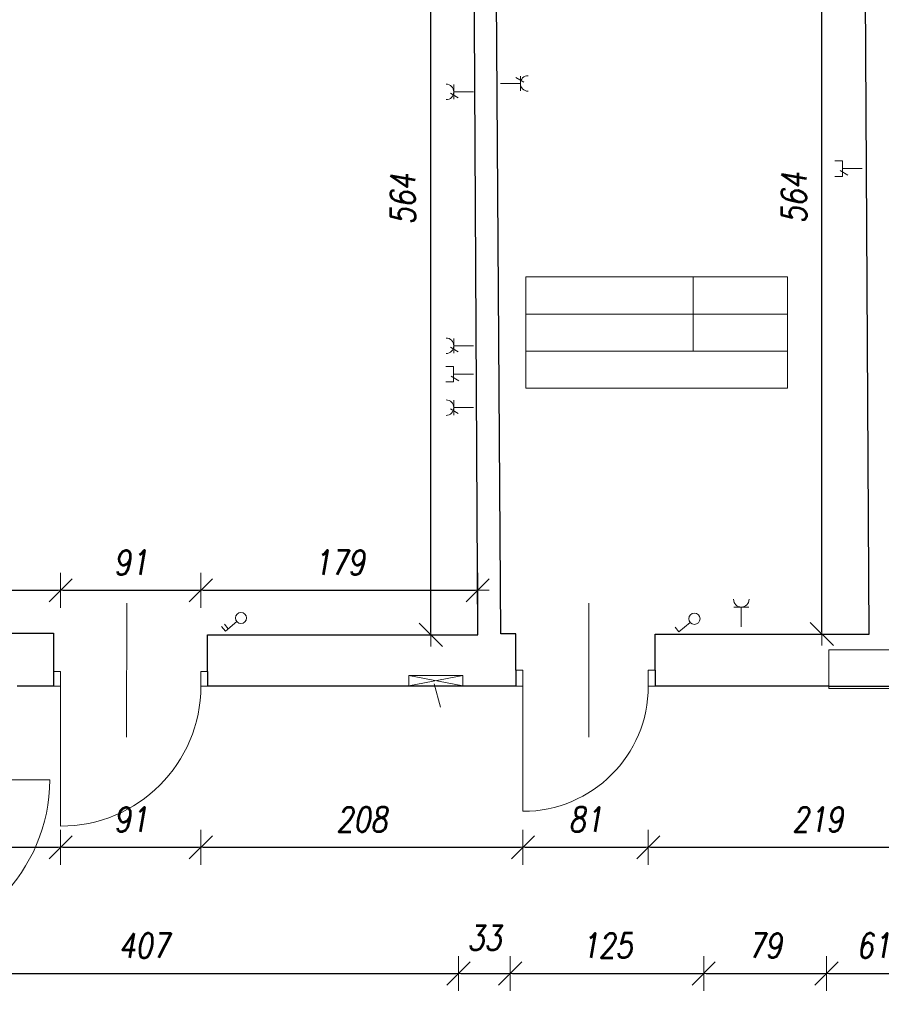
# Model space of a CAD drawing. Header units: millimetres. Extents: x -60479 to 14193, y -32440 to 949.
# Tile 54 of 68: x -19767 to -14197, y -10216 to -3847. Entities that reach past the tile are written whole.
import ezdxf

# ---------------------------------------------------------------- set-up
doc = ezdxf.new("R2010")
doc.units = ezdxf.units.MM
doc.header["$LTSCALE"] = 8
doc.layers.get('Defpoints').update_dxf_attribs({"lineweight": 0})
for name, color, linetype, lineweight in [('A_DIMEN', 7, 'Continuous', 0), ('BAM_OPISY POWIERZCHNI', 40, 'Continuous', 0), ('instalacje', 6, 'Continuous', 0), ('parter_dzwi i okna', 3, 'Continuous', 0), ('parter_rzut', 7, 'Continuous', 30), ('wymiarowanie', 4, 'Continuous', 0)]:
    doc.layers.add(name, color=color, linetype=linetype, lineweight=lineweight)
doc.styles.add('ROMANS1', font='romans.shx', dxfattribs={"width": 0.8, "oblique": 10})
doc.dimstyles.new('NARCH100', dxfattribs={"dimscale": 100, "dimtxt": 1.6, "dimasz": 0.15, "dimexe": 0, "dimexo": 0, "dimgap": 1, "dimtad": 1, "dimdec": 0, "dimlfac": 0.1, "dimrnd": 1, "dimdsep": 46, "dimtxsty": 'ROMANS1', "dimblk": 'wym', "dimcen": -1.5, "dimse1": 1, "dimse2": 1, "dimclrd": 4, "dimclre": 4, "dimclrt": 3, "dimadec": 0, "dimazin": 0, "dimtfac": 0.04, "dimtdec": 0, "dimtmove": 2, "dimatfit": 3, "dimldrblk": 'wym', "dimfxl": 0, "dimtolj": 1, "dimarcsym": 0})

# ---------------------------------------------------------------- blocks, each defined once
blk = doc.blocks.new('wym')
at = {"layer": 'A_DIMEN', "color": 4, "ltscale": 100}
for p, q in [((-5, -5), (5, 5)), ((0, -7.5), (0, 7.5)), ((-5, 0), (5, 0))]:
    blk.add_line(p, q, dxfattribs=at)
blk = doc.blocks.new('*D678')
at = {"layer": 'Defpoints', "color": 0, "transparency": 16777216}
for p in [(-14581.3, -2180.6), (-14306.6, -2180.6), (-14275.7, -7821)]:
    blk.add_point(p, dxfattribs=at)
at = {"layer": 'instalacje', "color": 4, "lineweight": -2, "transparency": 16777216}
blk.add_line((-14581.3, -7806), (-14581.3, -2195.6), dxfattribs=at)
at = {"layer": 'instalacje', "color": 4, "lineweight": -2, "transparency": 16777216, "xscale": 15, "yscale": 15, "zscale": 15}
for p, rotation in [((-14581.3, -2180.6), 90), ((-14581.3, -7821), 270)]:
    blk.add_blockref('wym', p, dxfattribs=dict(at, rotation=rotation))
at = {"layer": 'instalacje', "color": 3, "transparency": 16777216, "insert": (-14761.3, -5000.8), "char_height": 160, "attachment_point": 5, "rotation": 90, "style": 'ROMANS1'}
blk.add_mtext('\\A1;564', dxfattribs=at)
blk = doc.blocks.new('*D683')
at = {"layer": 'Defpoints', "color": 0, "transparency": 16777216}
for p in [(-19501.9, -7538.1), (-24596.9, -8062.3), (-19501.9, -8062.3)]:
    blk.add_point(p, dxfattribs=at)
at = {"layer": 'instalacje', "color": 4, "lineweight": -2, "transparency": 16777216}
blk.add_line((-24581.9, -7538.1), (-19516.9, -7538.1), dxfattribs=at)
at = {"layer": 'instalacje', "color": 4, "lineweight": -2, "transparency": 16777216, "xscale": 15, "yscale": 15, "zscale": 15, "rotation": 179.9999999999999}
blk.add_blockref('wym', (-24596.9, -7538.1), dxfattribs=at)
at = {"layer": 'instalacje', "color": 4, "lineweight": -2, "transparency": 16777216, "xscale": 15, "yscale": 15, "zscale": 15}
blk.add_blockref('wym', (-19501.9, -7538.1), dxfattribs=at)
at = {"layer": 'instalacje', "color": 3, "transparency": 16777216, "insert": (-22049.4, -7358.1), "char_height": 160, "attachment_point": 5, "style": 'ROMANS1'}
blk.add_mtext('\\A1;510', dxfattribs=at)
blk = doc.blocks.new('*D684')
at = {"layer": 'Defpoints', "color": 0, "transparency": 16777216}
for p in [(-18595.4, -7538.1), (-19501.9, -8062.3), (-18595.4, -8062.3)]:
    blk.add_point(p, dxfattribs=at)
at = {"layer": 'instalacje', "color": 4, "lineweight": -2, "transparency": 16777216}
blk.add_line((-19486.9, -7538.1), (-18610.4, -7538.1), dxfattribs=at)
at = {"layer": 'instalacje', "color": 4, "lineweight": -2, "transparency": 16777216, "xscale": 15, "yscale": 15, "zscale": 15, "rotation": 179.9999999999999}
blk.add_blockref('wym', (-19501.9, -7538.1), dxfattribs=at)
at = {"layer": 'instalacje', "color": 4, "lineweight": -2, "transparency": 16777216, "xscale": 15, "yscale": 15, "zscale": 15}
blk.add_blockref('wym', (-18595.4, -7538.1), dxfattribs=at)
at = {"layer": 'instalacje', "color": 3, "transparency": 16777216, "insert": (-19048.6, -7358.1), "char_height": 160, "attachment_point": 5, "style": 'ROMANS1'}
blk.add_mtext('\\A1;91', dxfattribs=at)
blk = doc.blocks.new('*D685')
at = {"layer": 'Defpoints', "color": 0, "transparency": 16777216}
for p in [(-16806, -7538.1), (-16806, -7826.3), (-18595.4, -8062.3)]:
    blk.add_point(p, dxfattribs=at)
at = {"layer": 'instalacje', "color": 4, "lineweight": -2, "transparency": 16777216}
blk.add_line((-18580.4, -7538.1), (-16821, -7538.1), dxfattribs=at)
at = {"layer": 'instalacje', "color": 4, "lineweight": -2, "transparency": 16777216, "xscale": 15, "yscale": 15, "zscale": 15, "rotation": 179.9999999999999}
blk.add_blockref('wym', (-18595.4, -7538.1), dxfattribs=at)
at = {"layer": 'instalacje', "color": 4, "lineweight": -2, "transparency": 16777216, "xscale": 15, "yscale": 15, "zscale": 15}
blk.add_blockref('wym', (-16806, -7538.1), dxfattribs=at)
at = {"layer": 'instalacje', "color": 3, "transparency": 16777216, "insert": (-17700.7, -7358.1), "char_height": 160, "attachment_point": 5, "style": 'ROMANS1'}
blk.add_mtext('\\A1;179', dxfattribs=at)
blk = doc.blocks.new('*D686')
at = {"layer": 'Defpoints', "color": 0, "transparency": 16777216}
for p in [(-17109.1, -2191.2), (-16806, -2191.2), (-16806, -7826.3)]:
    blk.add_point(p, dxfattribs=at)
at = {"layer": 'instalacje', "color": 4, "lineweight": -2, "transparency": 16777216}
blk.add_line((-17109.1, -7811.3), (-17109.1, -2206.2), dxfattribs=at)
at = {"layer": 'instalacje', "color": 4, "lineweight": -2, "transparency": 16777216, "xscale": 15, "yscale": 15, "zscale": 15}
for p, rotation in [((-17109.1, -2191.2), 90), ((-17109.1, -7826.3), 270)]:
    blk.add_blockref('wym', p, dxfattribs=dict(at, rotation=rotation))
at = {"layer": 'instalacje', "color": 3, "transparency": 16777216, "insert": (-17289.1, -5008.8), "char_height": 160, "attachment_point": 5, "rotation": 90, "style": 'ROMANS1'}
blk.add_mtext('\\A1;564', dxfattribs=at)
blk = doc.blocks.new('*D774')
at = {"layer": 'Defpoints', "color": 0, "transparency": 16777216}
for p in [(-16929.6, -10015.9), (-16929.6, -10875.1), (-20995.9, -11076.6)]:
    blk.add_point(p, dxfattribs=at)
at = {"layer": 'instalacje', "color": 4, "lineweight": -2, "transparency": 16777216}
blk.add_line((-20980.9, -10015.9), (-16944.6, -10015.9), dxfattribs=at)
at = {"layer": 'instalacje', "color": 4, "lineweight": -2, "transparency": 16777216, "xscale": 15, "yscale": 15, "zscale": 15, "rotation": 179.9999999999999}
blk.add_blockref('wym', (-20995.9, -10015.9), dxfattribs=at)
at = {"layer": 'instalacje', "color": 4, "lineweight": -2, "transparency": 16777216, "xscale": 15, "yscale": 15, "zscale": 15}
blk.add_blockref('wym', (-16929.6, -10015.9), dxfattribs=at)
at = {"layer": 'instalacje', "color": 3, "transparency": 16777216, "insert": (-18962.8, -9835.9), "char_height": 160, "attachment_point": 5, "style": 'ROMANS1'}
blk.add_mtext('\\A1;407', dxfattribs=at)
blk = doc.blocks.new('*D775')
at = {"layer": 'Defpoints', "color": 0, "transparency": 16777216}
for p in [(-16595.7, -10015.9), (-16595.7, -10799.3), (-16929.6, -10875.1)]:
    blk.add_point(p, dxfattribs=at)
at = {"layer": 'instalacje', "color": 4, "lineweight": -2, "transparency": 16777216}
blk.add_line((-16914.6, -10015.9), (-16610.7, -10015.9), dxfattribs=at)
at = {"layer": 'instalacje', "color": 4, "lineweight": -2, "transparency": 16777216, "xscale": 15, "yscale": 15, "zscale": 15, "rotation": 179.9999999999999}
blk.add_blockref('wym', (-16929.6, -10015.9), dxfattribs=at)
at = {"layer": 'instalacje', "color": 4, "lineweight": -2, "transparency": 16777216, "xscale": 15, "yscale": 15, "zscale": 15}
blk.add_blockref('wym', (-16595.7, -10015.9), dxfattribs=at)
at = {"layer": 'instalacje', "color": 3, "transparency": 16777216, "insert": (-16762.7, -9785.9), "char_height": 160, "attachment_point": 5, "style": 'ROMANS1'}
blk.add_mtext('\\A1;33', dxfattribs=at)
blk = doc.blocks.new('*D776')
at = {"layer": 'Defpoints', "color": 0, "transparency": 16777216}
for p in [(-15344.9, -10015.9), (-16595.7, -10799.3), (-15344.9, -11037.1)]:
    blk.add_point(p, dxfattribs=at)
at = {"layer": 'instalacje', "color": 4, "lineweight": -2, "transparency": 16777216}
blk.add_line((-16580.7, -10015.9), (-15359.9, -10015.9), dxfattribs=at)
at = {"layer": 'instalacje', "color": 4, "lineweight": -2, "transparency": 16777216, "xscale": 15, "yscale": 15, "zscale": 15, "rotation": 179.9999999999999}
blk.add_blockref('wym', (-16595.7, -10015.9), dxfattribs=at)
at = {"layer": 'instalacje', "color": 4, "lineweight": -2, "transparency": 16777216, "xscale": 15, "yscale": 15, "zscale": 15}
blk.add_blockref('wym', (-15344.9, -10015.9), dxfattribs=at)
at = {"layer": 'instalacje', "color": 3, "transparency": 16777216, "insert": (-15970.3, -9835.9), "char_height": 160, "attachment_point": 5, "style": 'ROMANS1'}
blk.add_mtext('\\A1;125', dxfattribs=at)
blk = doc.blocks.new('*D777')
at = {"layer": 'Defpoints', "color": 0, "transparency": 16777216}
for p in [(-14551.4, -10015.9), (-15344.9, -11037.1), (-14551.4, -11049.5)]:
    blk.add_point(p, dxfattribs=at)
at = {"layer": 'instalacje', "color": 4, "lineweight": -2, "transparency": 16777216}
blk.add_line((-15329.9, -10015.9), (-14566.4, -10015.9), dxfattribs=at)
at = {"layer": 'instalacje', "color": 4, "lineweight": -2, "transparency": 16777216, "xscale": 15, "yscale": 15, "zscale": 15, "rotation": 179.9999999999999}
blk.add_blockref('wym', (-15344.9, -10015.9), dxfattribs=at)
at = {"layer": 'instalacje', "color": 4, "lineweight": -2, "transparency": 16777216, "xscale": 15, "yscale": 15, "zscale": 15}
blk.add_blockref('wym', (-14551.4, -10015.9), dxfattribs=at)
at = {"layer": 'instalacje', "color": 3, "transparency": 16777216, "insert": (-14948.2, -9835.9), "char_height": 160, "attachment_point": 5, "style": 'ROMANS1'}
blk.add_mtext('\\A1;79', dxfattribs=at)
blk = doc.blocks.new('*D778')
at = {"layer": 'Defpoints', "color": 0, "transparency": 16777216}
for p in [(-13943.4, -10015.9), (-13943.4, -10795.7), (-14551.4, -11049.5)]:
    blk.add_point(p, dxfattribs=at)
at = {"layer": 'instalacje', "color": 4, "lineweight": -2, "transparency": 16777216}
blk.add_line((-14536.4, -10015.9), (-13958.4, -10015.9), dxfattribs=at)
at = {"layer": 'instalacje', "color": 4, "lineweight": -2, "transparency": 16777216, "xscale": 15, "yscale": 15, "zscale": 15, "rotation": 179.9999999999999}
blk.add_blockref('wym', (-14551.4, -10015.9), dxfattribs=at)
at = {"layer": 'instalacje', "color": 4, "lineweight": -2, "transparency": 16777216, "xscale": 15, "yscale": 15, "zscale": 15}
blk.add_blockref('wym', (-13943.4, -10015.9), dxfattribs=at)
at = {"layer": 'instalacje', "color": 3, "transparency": 16777216, "insert": (-14247.4, -9835.9), "char_height": 160, "attachment_point": 5, "style": 'ROMANS1'}
blk.add_mtext('\\A1;61', dxfattribs=at)
blk = doc.blocks.new('*D640')
at = {"layer": 'Defpoints', "color": 0, "transparency": 16777216}
for p in [(-24596.9, -8157.1), (-19501.9, -8157.1), (-19501.9, -9200.1)]:
    blk.add_point(p, dxfattribs=at)
at = {"layer": 'instalacje', "color": 4, "lineweight": -2, "transparency": 16777216}
blk.add_line((-24581.9, -9200.1), (-19516.9, -9200.1), dxfattribs=at)
at = {"layer": 'instalacje', "color": 4, "lineweight": -2, "transparency": 16777216, "xscale": 15, "yscale": 15, "zscale": 15, "rotation": 179.9999999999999}
blk.add_blockref('wym', (-24596.9, -9200.1), dxfattribs=at)
at = {"layer": 'instalacje', "color": 4, "lineweight": -2, "transparency": 16777216, "xscale": 15, "yscale": 15, "zscale": 15}
blk.add_blockref('wym', (-19501.9, -9200.1), dxfattribs=at)
at = {"layer": 'instalacje', "color": 3, "transparency": 16777216, "insert": (-22049.4, -9020.1), "char_height": 160, "attachment_point": 5, "style": 'ROMANS1'}
blk.add_mtext('\\A1;510', dxfattribs=at)
blk = doc.blocks.new('*D641')
at = {"layer": 'Defpoints', "color": 0, "transparency": 16777216}
for p in [(-19501.9, -8157.1), (-18595.4, -8157.1), (-18595.4, -9200.1)]:
    blk.add_point(p, dxfattribs=at)
at = {"layer": 'instalacje', "color": 4, "lineweight": -2, "transparency": 16777216}
blk.add_line((-19486.9, -9200.1), (-18610.4, -9200.1), dxfattribs=at)
at = {"layer": 'instalacje', "color": 4, "lineweight": -2, "transparency": 16777216, "xscale": 15, "yscale": 15, "zscale": 15, "rotation": 179.9999999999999}
blk.add_blockref('wym', (-19501.9, -9200.1), dxfattribs=at)
at = {"layer": 'instalacje', "color": 4, "lineweight": -2, "transparency": 16777216, "xscale": 15, "yscale": 15, "zscale": 15}
blk.add_blockref('wym', (-18595.4, -9200.1), dxfattribs=at)
at = {"layer": 'instalacje', "color": 3, "transparency": 16777216, "insert": (-19048.6, -9020.1), "char_height": 160, "attachment_point": 5, "style": 'ROMANS1'}
blk.add_mtext('\\A1;91', dxfattribs=at)
blk = doc.blocks.new('*D642')
at = {"layer": 'Defpoints', "color": 0, "transparency": 16777216}
for p in [(-18595.4, -8157.1), (-16513.4, -8157.1), (-16513.4, -9200.1)]:
    blk.add_point(p, dxfattribs=at)
at = {"layer": 'instalacje', "color": 4, "lineweight": -2, "transparency": 16777216}
blk.add_line((-18580.4, -9200.1), (-16528.4, -9200.1), dxfattribs=at)
at = {"layer": 'instalacje', "color": 4, "lineweight": -2, "transparency": 16777216, "xscale": 15, "yscale": 15, "zscale": 15, "rotation": 179.9999999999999}
blk.add_blockref('wym', (-18595.4, -9200.1), dxfattribs=at)
at = {"layer": 'instalacje', "color": 4, "lineweight": -2, "transparency": 16777216, "xscale": 15, "yscale": 15, "zscale": 15}
blk.add_blockref('wym', (-16513.4, -9200.1), dxfattribs=at)
at = {"layer": 'instalacje', "color": 3, "transparency": 16777216, "insert": (-17554.4, -9020.1), "char_height": 160, "attachment_point": 5, "style": 'ROMANS1'}
blk.add_mtext('\\A1;208', dxfattribs=at)
blk = doc.blocks.new('*D643')
at = {"layer": 'Defpoints', "color": 0, "transparency": 16777216}
for p in [(-16513.4, -8157.1), (-15703, -8157.1), (-15703, -9200.1)]:
    blk.add_point(p, dxfattribs=at)
at = {"layer": 'instalacje', "color": 4, "lineweight": -2, "transparency": 16777216}
blk.add_line((-16498.4, -9200.1), (-15718, -9200.1), dxfattribs=at)
at = {"layer": 'instalacje', "color": 4, "lineweight": -2, "transparency": 16777216, "xscale": 15, "yscale": 15, "zscale": 15, "rotation": 179.9999999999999}
blk.add_blockref('wym', (-16513.4, -9200.1), dxfattribs=at)
at = {"layer": 'instalacje', "color": 4, "lineweight": -2, "transparency": 16777216, "xscale": 15, "yscale": 15, "zscale": 15}
blk.add_blockref('wym', (-15703, -9200.1), dxfattribs=at)
at = {"layer": 'instalacje', "color": 3, "transparency": 16777216, "insert": (-16108.2, -9020.1), "char_height": 160, "attachment_point": 5, "style": 'ROMANS1'}
blk.add_mtext('\\A1;81', dxfattribs=at)
blk = doc.blocks.new('*D644')
at = {"layer": 'Defpoints', "color": 0, "transparency": 16777216}
for p in [(-15703, -8157.1), (-13513.2, -8165), (-13513.2, -9200.1)]:
    blk.add_point(p, dxfattribs=at)
at = {"layer": 'instalacje', "color": 4, "lineweight": -2, "transparency": 16777216}
blk.add_line((-15688, -9200.1), (-13528.2, -9200.1), dxfattribs=at)
at = {"layer": 'instalacje', "color": 4, "lineweight": -2, "transparency": 16777216, "xscale": 15, "yscale": 15, "zscale": 15, "rotation": 179.9999999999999}
blk.add_blockref('wym', (-15703, -9200.1), dxfattribs=at)
at = {"layer": 'instalacje', "color": 4, "lineweight": -2, "transparency": 16777216, "xscale": 15, "yscale": 15, "zscale": 15}
blk.add_blockref('wym', (-13513.2, -9200.1), dxfattribs=at)
at = {"layer": 'instalacje', "color": 3, "transparency": 16777216, "insert": (-14608.1, -9020.1), "char_height": 160, "attachment_point": 5, "style": 'ROMANS1'}
blk.add_mtext('\\A1;219', dxfattribs=at)

msp = doc.modelspace()

# ---------------------------------------------------------------- linework, layer by layer
at = {"layer": 'BAM_OPISY POWIERZCHNI'}
for p in [(-15412.2, -5511.4), (-15412.2, -5751.4)]:
    msp.add_line(p, (-15412.2, -5991.4), dxfattribs=at)
for points in [[(-16494.2, -5511.4), (-16494.2, -5751.4)], [(-16494.2, -5511.4), (-14803.7, -5511.4)], [(-14803.7, -5751.4), (-14803.7, -5511.4)], [(-14803.7, -5751.4), (-16494.2, -5751.4)], [(-16494.2, -5751.4), (-16494.2, -5991.4), (-14803.7, -5991.4), (-14803.7, -5751.4)], [(-16494.2, -5991.4), (-16494.2, -6231.4), (-14803.7, -6231.4), (-14803.7, -5991.4)]]:
    msp.add_lwpolyline(points, dxfattribs=at)
at = {"layer": 'instalacje'}
for p, q in [((-18418.2, -7786.4), (-18443.5, -7756.1)), ((-18363.6, -7740.7), (-18436.3, -7801.6)), ((-15432.1, -7745.8), (-15504.9, -7806.7)), ((-18436.3, -7801.6), (-18461.6, -7771.3)), ((-15504.9, -7806.7), (-15530.2, -7776.5)), ((-17250.5, -8089.3), (-16902.7, -8156.5)), ((-17250.5, -8089.3), (-17250.5, -8156.5)), ((-16902.7, -8089.3), (-17250.5, -8089.3)), ((-16902.7, -8089.3), (-17250.5, -8156.5)), ((-16902.7, -8156.5), (-16902.7, -8089.3)), ((-17250.5, -8156.5), (-16902.7, -8156.5))]:
    msp.add_line(p, q, dxfattribs=at)
for points in [[(-16960.3, -4362.2), (-16960.3, -4266.2)], [(-16530.1, -4259.4), (-16658.1, -4259.4)], [(-16508.6, -4250.8), (-16558.3, -4220.9)], [(-16530.1, -4211.4), (-16530.1, -4307.4)], [(-16981.8, -4322.8), (-16932.1, -4352.7)], [(-16960.3, -4314.2), (-16832.3, -4314.2)], [(-14497.8, -4760.3), (-14447.5, -4760.3)], [(-14447.5, -4760.3), (-14447.5, -4860.8)], [(-14463.4, -4823.6), (-14413.7, -4853.5)], [(-14447.5, -4810.6), (-14319.5, -4810.6)], [(-14497.8, -4860.8), (-14447.5, -4860.8)], [(-16960.3, -6004.3), (-16960.3, -5908.3)], [(-16981.8, -5964.9), (-16932.1, -5994.8)], [(-16960.3, -5956.3), (-16832.3, -5956.3)], [(-17012.1, -6090.1), (-16961.9, -6090.1)], [(-16961.9, -6090.1), (-16961.9, -6190.5)], [(-16977.7, -6153.4), (-16928, -6183.3)], [(-16961.9, -6140.3), (-16833.8, -6140.3)], [(-17012.1, -6190.5), (-16961.9, -6190.5)], [(-16981.8, -6364.9), (-16932.1, -6394.8)], [(-16960.3, -6404.3), (-16960.3, -6308.3)], [(-16960.3, -6356.3), (-16832.3, -6356.3)], [(-15149.9, -7646.4), (-15054, -7646.4)], [(-15102, -7646.4), (-15102, -7774.4)], [(-14535.1, -7922), (-14535.1, -8172), (-13835.1, -8172), (-13835.1, -7922), (-14535.1, -7922)], [(-17046.2, -8293.7), (-17087.7, -8143.5)]]:
    msp.add_lwpolyline(points, dxfattribs=at)
for centre in [(-18336.2, -7717), (-15404.7, -7722.2)]:
    msp.add_circle(centre, 36.2, dxfattribs=at)
for centre, start, end in [((-17010.5, -4314.2), 270, 90), ((-16479.9, -4259.4), 90, 270), ((-17010.5, -5956.3), 270, 90), ((-17010.5, -6356.3), 270, 90), ((-15102, -7596.2), 180, 360)]:
    msp.add_arc(centre, 50.2, start, end, dxfattribs=at)
at = {"layer": 'parter_dzwi i okna'}
msp.add_line((-16513.4, -8054.5), (-16559.7, -8054.5), dxfattribs=at)
for points in [[(-19501.9, -8062.3), (-19547.1, -8062.3)], [(-19501.9, -8062.3), (-19501.9, -8157.1)], [(-18595.4, -8157.1), (-18595.4, -8062.3)], [(-18595.4, -8062.3), (-18553.2, -8062.3)], [(-16513.4, -8054.5), (-16513.4, -8157.1)], [(-15703, -8157.1), (-15703, -8054.5)], [(-15703, -8054.5), (-15658.4, -8054.5)], [(-19501.9, -8157.1), (-19547.1, -8157.1)], [(-19501.9, -8157.1), (-19501.9, -9063.5)], [(-18595.4, -8157.1), (-18553.2, -8157.1)], [(-16559.7, -8157.1), (-16513.4, -8157.1)], [(-16513.4, -8967.5), (-16513.4, -8157.1)], [(-15703, -8157.1), (-15658.4, -8157.1)], [(-20646.6, -8763.4), (-19572.5, -8763.4)]]:
    msp.add_lwpolyline(points, dxfattribs=at)
for centre, radius in [((-19501.9, -8157.1), 906.5), ((-16513.4, -8157.1), 810.4), ((-20646.6, -8763.4), 1074.1)]:
    msp.add_arc(centre, radius, 270, 0, dxfattribs=at)
at = {"layer": 'parter_rzut'}
for p, q in [((-16656, -7818.7), (-16684.5, -3531.8)), ((-16559.7, -7818.7), (-16656, -7818.7)), ((-16559.7, -8054.5), (-16559.7, -7818.7))]:
    msp.add_line(p, q, dxfattribs=at)
for points in [[(-18553.2, -8062.3), (-18553.2, -7826.3), (-16806, -7826.3), (-16830.9, -3074.5), (-16837.8, -2191.2), (-17842.5, -2191.2)], [(-15658.4, -8054.5), (-15658.4, -7821), (-14275.7, -7821), (-14306.6, -2180.6)], [(-24135.8, -7814.7), (-19547.1, -7814.7)], [(-19547.1, -7814.7), (-19547.1, -8062.3)], [(-19547.1, -8062.3), (-19547.1, -8157.1)], [(-18553.2, -8062.3), (-18553.2, -8157.1)], [(-16559.7, -8054.5), (-16559.7, -8157.1)], [(-15658.4, -8054.5), (-15658.4, -8157.1)], [(-19547.1, -8157.1), (-19782, -8157.1)], [(-16561.7, -8157.1), (-18553.2, -8157.1)], [(-14535.1, -8157.1), (-15658.4, -8157.1)], [(-14535.1, -8157.1), (-13835.1, -8157.1)]]:
    msp.add_lwpolyline(points, dxfattribs=at)
at = {"layer": 'wymiarowanie'}
for points in [[(-19075.4, -8488.6), (-19074.5, -7621.5)], [(-16087.5, -8488.6), (-16086.6, -7621.5)]]:
    msp.add_lwpolyline(points, dxfattribs=at)

# ---------------------------------------------------------------- dimensions: what is measured, and where the dimension line sits
at = {"layer": 'instalacje'}
for base, p1, p2, picture, middle in [((-17109.1, -2191.2), (-16806, -7826.3), (-16806, -2191.2), '*D686', (-17289.1, -5008.8)), ((-14581.3, -2180.6), (-14275.7, -7821), (-14306.6, -2180.6), '*D678', (-14761.3, -5000.8))]:
    dim = msp.add_linear_dim(base=base, p1=p1, p2=p2, angle=90, dimstyle='NARCH100', dxfattribs=at)
    dim.commit()
    dim.dimension.update_dxf_attribs({"geometry": picture, "text_midpoint": middle})
for base, p1, p2, picture, middle in [((-19501.8608, -7538.1116), (-24596.9248, -8062.3398), (-19501.8608, -8062.3398), '*D683', (-22049.3928, -7358.1116)), ((-18595.4, -7538.1), (-19501.9, -8062.3), (-18595.4, -8062.3), '*D684', (-19048.6, -7358.1)), ((-16806, -7538.1), (-18595.4, -8062.3), (-16806, -7826.3), '*D685', (-17700.7, -7358.1)), ((-19501.8608, -9200.1223), (-24596.9248, -8157.0764), (-19501.8608, -8157.0764), '*D640', (-22049.3928, -9020.1223)), ((-18595.4, -9200.1), (-19501.9, -8157.1), (-18595.4, -8157.1), '*D641', (-19048.6, -9020.1)), ((-16513.4, -9200.1), (-18595.4, -8157.1), (-16513.4, -8157.1), '*D642', (-17554.4, -9020.1)), ((-15703, -9200.1), (-16513.4, -8157.1), (-15703, -8157.1), '*D643', (-16108.2, -9020.1)), ((-13513.2, -9200.1), (-15703, -8157.1), (-13513.2, -8165), '*D644', (-14608.1, -9020.1)), ((-16929.6, -10015.9), (-20995.9, -11076.6), (-16929.6, -10875.1), '*D774', (-18962.8, -9835.9)), ((-16595.7, -10015.9), (-16929.6, -10875.1), (-16595.7, -10799.3), '*D775', (-16762.7, -9785.9)), ((-15344.9, -10015.9), (-16595.7, -10799.3), (-15344.9, -11037.1), '*D776', (-15970.3, -9835.9)), ((-14551.4, -10015.9), (-15344.9, -11037.1), (-14551.4, -11049.5), '*D777', (-14948.2, -9835.9)), ((-13943.4, -10015.9), (-14551.4, -11049.5), (-13943.4, -10795.7), '*D778', (-14247.4, -9835.9))]:
    dim = msp.add_linear_dim(base=base, p1=p1, p2=p2, dimstyle='NARCH100', dxfattribs=at)
    dim.commit()
    dim.dimension.update_dxf_attribs({"geometry": picture, "text_midpoint": middle})

doc.saveas('drawing.dxf')
